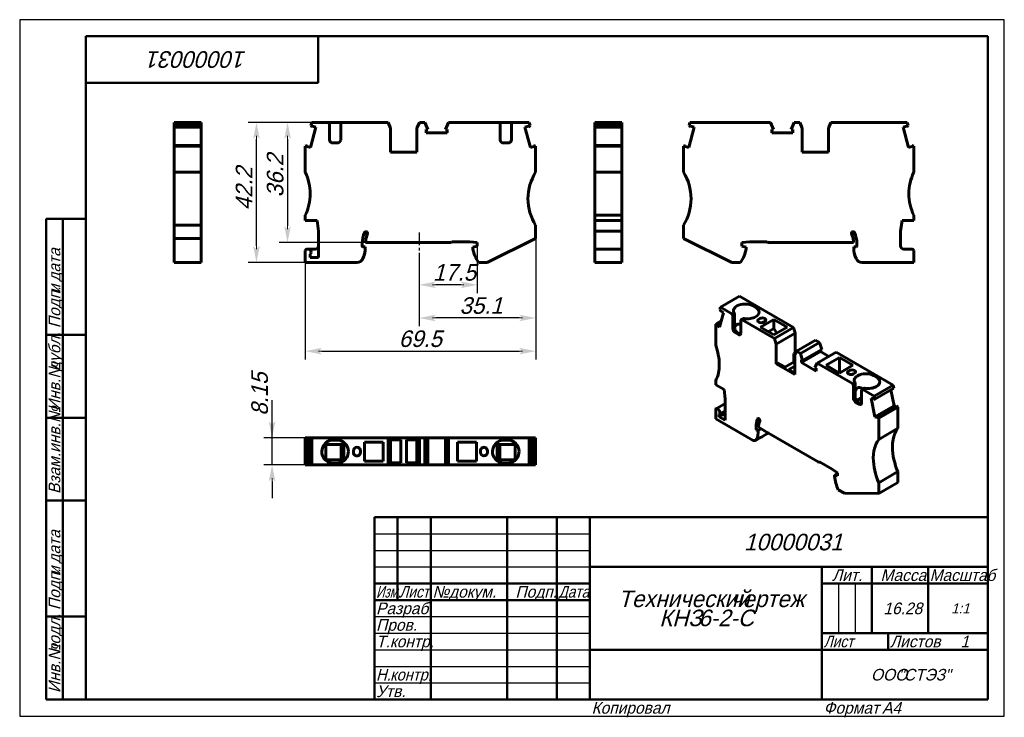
# Model space of a CAD drawing. Header units: millimetres. Extents: x 0 to 297, y 0 to 210.
import ezdxf

# ---------------------------------------------------------------- set-up
doc = ezdxf.new("R2010")
doc.units = ezdxf.units.MM
doc.linetypes.add('CENTER_per1_scale0.122441', pattern=[6.22, 3.8875, -0.7775, 0.7775, -0.7775])
doc.styles.add('TextStyle_1', font='T-FLEX Type A.TTF', dxfattribs={"oblique": 15, "height": 5})
doc.styles.add('TextStyle_2', font='T-FLEX Type A.TTF', dxfattribs={"oblique": 15, "height": 3.5})
doc.styles.add('TextStyle_3', font='T-FLEX Type A.TTF', dxfattribs={"width": 0.744064, "oblique": 15, "height": 3.5})
doc.styles.add('TextStyle_4', font='T-FLEX Type A.TTF', dxfattribs={"width": 0.883061, "oblique": 15, "height": 3.5})
doc.styles.add('TextStyle_5', font='T-FLEX Type A.TTF', dxfattribs={"width": 0.94413, "oblique": 15, "height": 3.5})
doc.styles.add('TextStyle_6', font='T-FLEX Type A.TTF', dxfattribs={"width": 0.98844, "oblique": 15, "height": 3.5})
doc.styles.add('TextStyle_7', font='T-FLEX Type A.TTF', dxfattribs={"oblique": 15, "height": 5})
doc.styles.add('TextStyle_8', font='T-FLEX Type A.TTF', dxfattribs={"oblique": 15, "height": 3})
doc.styles.add('TextStyle_9', font='T-FLEX Type A.TTF', dxfattribs={"oblique": 15, "height": 3.5})
doc.dimstyles.new('DIM_ST_1', dxfattribs={"dimtxt": 5, "dimasz": 5, "dimexe": 2.5, "dimexo": 0, "dimtad": 1, "dimrnd": 0.01, "dimdsep": 46, "dimtxsty": 'TextStyle_1', "dimblk": 'Arrow_3_C7_Status', "dimcen": 0.09, "dimclrd": 7, "dimclre": 7, "dimclrt": 7, "dimazin": 0, "dimtfac": 1, "dimtdec": 0, "dimtmove": 0, "dimatfit": 0, "dimldrblk": 'NONE', "dimfxl": 1, "dimtvp": 1, "dimtolj": 1, "dimarcsym": 0})

# ---------------------------------------------------------------- blocks, each defined once
blk = doc.blocks.new('Arrow_3_C7_Status')
at = {"color": 7, "linetype": 'Continuous', "lineweight": 0}
blk.add_line((-1, 0), (-0.8, 0), dxfattribs=at)
at = {"color": 7}
blk.add_solid([(-1, -0.2), (0, 0), (-0.8, 0), (-1, 0.2)], dxfattribs=at)
blk = doc.blocks.new('*D5')
at = {"color": 7, "lineweight": -2}
for p, q in [((155.64, 144.02), (155.64, 107.56)), ((86.14, 136.82), (86.14, 107.56)), ((91.14, 110.06), (150.64, 110.06))]:
    blk.add_line(p, q, dxfattribs=at)
at = {"layer": 'Defpoints', "color": 0}
for p in [(155.64, 144.02), (86.14, 136.82), (155.64, 110.06)]:
    blk.add_point(p, dxfattribs=at)
at = {"color": 7, "lineweight": -2, "xscale": 5, "yscale": 5, "zscale": 5}
for p, rotation in [((86.14, 110.06), 180), ((155.64, 110.06), 360)]:
    blk.add_blockref('Arrow_3_C7_Status', p, dxfattribs=dict(at, rotation=rotation))
blk = doc.blocks.new('_None')
blk = doc.blocks.new('*D6')
at = {"color": 7, "lineweight": -2}
for p, q in [((88.1, 179.02), (78.3, 179.02)), ((80.8, 174.02), (80.8, 147.82)), ((108.61, 142.82), (78.3, 142.82))]:
    blk.add_line(p, q, dxfattribs=at)
at = {"layer": 'Defpoints', "color": 0}
for p in [(88.1, 179.02), (80.8, 142.82), (108.61, 142.82)]:
    blk.add_point(p, dxfattribs=at)
at = {"color": 7, "lineweight": -2, "xscale": 5, "yscale": 5, "zscale": 5}
for p, rotation in [((80.8, 179.02), 90.00000000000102), ((80.8, 142.82), 270.000000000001)]:
    blk.add_blockref('Arrow_3_C7_Status', p, dxfattribs=dict(at, rotation=rotation))
blk = doc.blocks.new('*D7')
at = {"color": 7, "lineweight": -2}
for p, q in [((155.64, 144.02), (155.64, 117.56)), ((120.52, 139.66), (120.52, 117.56)), ((150.64, 120.06), (125.52, 120.06))]:
    blk.add_line(p, q, dxfattribs=at)
at = {"layer": 'Defpoints', "color": 0}
for p in [(155.64, 144.02), (120.52, 139.66), (120.52, 120.06)]:
    blk.add_point(p, dxfattribs=at)
at = {"color": 7, "lineweight": -2, "xscale": 5, "yscale": 5, "zscale": 5, "rotation": 180}
blk.add_blockref('Arrow_3_C7_Status', (120.52, 120.06), dxfattribs=at)
at = {"color": 7, "lineweight": -2, "xscale": 5, "yscale": 5, "zscale": 5}
blk.add_blockref('Arrow_3_C7_Status', (155.64, 120.06), dxfattribs=at)
blk = doc.blocks.new('*D8')
at = {"color": 7, "lineweight": -2}
for p, q in [((120.52, 139.66), (120.52, 127.56)), ((138.02, 142.02), (138.02, 127.56)), ((133.02, 130.06), (125.52, 130.06))]:
    blk.add_line(p, q, dxfattribs=at)
at = {"layer": 'Defpoints', "color": 0}
for p in [(120.52, 139.66), (138.02, 142.02), (120.52, 130.06)]:
    blk.add_point(p, dxfattribs=at)
at = {"color": 7, "lineweight": -2, "xscale": 5, "yscale": 5, "zscale": 5, "rotation": 180}
blk.add_blockref('Arrow_3_C7_Status', (120.52, 130.06), dxfattribs=at)
at = {"color": 7, "lineweight": -2, "xscale": 5, "yscale": 5, "zscale": 5}
blk.add_blockref('Arrow_3_C7_Status', (138.02, 130.06), dxfattribs=at)
blk = doc.blocks.new('*D9')
at = {"color": 7, "lineweight": -2}
for p, q in [((97.34, 179.02), (68.92, 179.02)), ((71.42, 141.82), (71.42, 174.02)), ((86.14, 136.82), (68.92, 136.82))]:
    blk.add_line(p, q, dxfattribs=at)
at = {"layer": 'Defpoints', "color": 0}
for p in [(71.42, 179.02), (97.34, 179.02), (86.14, 136.82)]:
    blk.add_point(p, dxfattribs=at)
at = {"color": 7, "lineweight": -2, "xscale": 5, "yscale": 5, "zscale": 5}
for p, rotation in [((71.42, 179.02), 90.0000000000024), ((71.42, 136.82), 270.0000000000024)]:
    blk.add_blockref('Arrow_3_C7_Status', p, dxfattribs=dict(at, rotation=rotation))
blk = doc.blocks.new('*D10')
at = {"color": 7, "lineweight": -2}
for p, q in [((76.12, 83.92), (76.12, 95.23)), ((76.12, 88.92), (76.12, 93.92)), ((88.1, 83.92), (73.62, 83.92)), ((76.12, 75.77), (76.12, 83.92)), ((88.1, 75.77), (73.62, 75.77)), ((76.12, 70.77), (76.12, 65.77))]:
    blk.add_line(p, q, dxfattribs=at)
at = {"layer": 'Defpoints', "color": 0}
for p in [(76.12, 83.92), (88.1, 83.92), (88.1, 75.77)]:
    blk.add_point(p, dxfattribs=at)
at = {"color": 7, "lineweight": -2, "xscale": 5, "yscale": 5, "zscale": 5}
for p, rotation in [((76.12, 83.92), 269.999999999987), ((76.12, 75.77), 89.99999999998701)]:
    blk.add_blockref('Arrow_3_C7_Status', p, dxfattribs=dict(at, rotation=rotation))
blk = doc.blocks.new('_FR1Страница_1')
at = {"color": 7, "linetype": 'Continuous', "lineweight": 25}
for p, q in [((0, 210), (0, 0)), ((297, 210), (0, 210)), ((297, 0), (297, 210)), ((107, 55), (172, 55)), ((107, 50), (172, 50)), ((107, 45), (172, 45)), ((247, 40), (247, 25)), ((252, 40), (252, 25)), ((107, 30), (172, 30)), ((107, 25), (172, 25)), ((107, 20), (172, 20)), ((242, 20), (292, 20)), ((262, 20), (262, 20)), ((107, 15), (172, 15)), ((107, 10), (172, 10)), ((0, 0), (297, 0))]:
    blk.add_line(p, q, dxfattribs=at)
at = {"color": 7, "linetype": 'Continuous', "lineweight": 50}
for p, q in [((20, 5), (20, 205)), ((20, 205), (292, 205)), ((90, 191), (90, 205)), ((292, 205), (292, 5)), ((20, 191), (90, 191)), ((8, 5), (8, 150)), ((8, 150), (20, 150)), ((13, 150), (13, 5)), ((8, 115), (20, 115)), ((8, 90), (20, 90)), ((20, 65), (8, 65)), ((107, 5), (107, 60)), ((107, 60), (292, 60)), ((114, 60), (114, 35)), ((124, 60), (124, 5)), ((147, 60), (147, 5)), ((162, 60), (162, 5)), ((172, 60), (172, 5)), ((172, 45), (292, 45)), ((242, 45), (242, 5)), ((257, 45), (257, 25)), ((274, 45), (274, 25)), ((107, 40), (172, 40)), ((242, 40), (292, 40)), ((107, 35), (172, 35)), ((8, 30), (20, 30)), ((242, 25), (292, 25)), ((262, 25), (262, 20)), ((172, 20), (292, 20)), ((20, 5), (8, 5)), ((292, 5), (20, 5))]:
    blk.add_line(p, q, dxfattribs=at)
at = {"color": 7, "oblique": 15}
for s, height, rotation, style, p in [('10000031', 5, 180, 'TextStyle_7', (68.52, 200.5)), ('дата', 3.5, 90, 'TextStyle_2', (12.25, 131.01)), ('Подп.', 3.5, 90, 'TextStyle_2', (12.25, 117)), ('и', 3.5, 90, 'TextStyle_2', (12.25, 127.51)), ('дубл.', 3.5, 90, 'TextStyle_2', (12.25, 104.01)), ('Инв.№', 3.5, 90, 'TextStyle_2', (12.25, 92)), ('Взам.инв.№', 3.5, 90, 'TextStyle_2', (12.25, 67)), ('дата', 3.5, 90, 'TextStyle_2', (12.25, 46.01)), ('Подп.', 3.5, 90, 'TextStyle_2', (12.25, 32)), ('и', 3.5, 90, 'TextStyle_2', (12.25, 42.51)), ('подл.', 3.5, 90, 'TextStyle_2', (12.25, 19.01)), ('Инв.№', 3.5, 90, 'TextStyle_2', (12.25, 7))]:
    blk.add_text(s, height=height, rotation=rotation, dxfattribs=dict(at, style=style)).set_placement(p)
for s, height, style, p in [('10000031', 5, 'TextStyle_7', (218.48, 50)), ('Лит.', 3.5, 'TextStyle_2', (245.03, 40.76)), ('Масса', 3.5, 'TextStyle_2', (259.65, 40.76)), ('№', 3.5, 'TextStyle_2', (124.5, 35.75)), ('Подп.', 3.5, 'TextStyle_2', (149.53, 35.75)), ('докум.', 3.5, 'TextStyle_2', (129.5, 35.75)), ('Технический', 5, 'TextStyle_7', (180.55, 32.88)), ('чертеж', 5, 'TextStyle_7', (214.51, 32.88)), ('Разраб.', 3.5, 'TextStyle_2', (107.5, 30.75)), ('16.28', 3.5, 'TextStyle_2', (260.53, 30.75)), ('1:1', 3, 'TextStyle_8', (280.99, 31)), ('КНЗ', 5, 'TextStyle_7', (192.93, 27.12)), ('6-2-С', 5, 'TextStyle_7', (204.72, 27.12)), ('Пров.', 3.5, 'TextStyle_2', (107.5, 25.75)), ('Т.контр.', 3.5, 'TextStyle_2', (107.5, 20.75)), ('Листов', 3.5, 'TextStyle_2', (262.5, 20.75)), ('1', 3.5, 'TextStyle_9', (283.78, 20.75)), ('ООО', 3.5, 'TextStyle_2', (256.78, 10.75)), ('"СТЭЗ"', 3.5, 'TextStyle_2', (265.03, 10.75)), ('Утв.', 3.5, 'TextStyle_2', (107.5, 5.75)), ('Копировал', 3.5, 'TextStyle_2', (172.5, 0.75)), ('Формат', 3.5, 'TextStyle_2', (242.5, 0.75)), ('A4', 3.5, 'TextStyle_2', (260.12, 0.75))]:
    blk.add_text(s, height=height, dxfattribs=dict(at, style=style)).set_placement(p)
for s, style, width, p in [('Масштаб', 'TextStyle_6', 0.98844, (274.5, 40.76)), ('Изм.', 'TextStyle_3', 0.744064, (107.5, 35.75)), ('Лист', 'TextStyle_4', 0.883061, (114.5, 35.75)), ('Дата', 'TextStyle_4', 0.883061, (162.5, 35.75)), ('Лист', 'TextStyle_4', 0.883061, (242.5, 20.75)), ('Н.', 'TextStyle_5', 0.94413, (107.5, 10.75)), ('контр.', 'TextStyle_5', 0.94413, (111.75, 10.75))]:
    blk.add_text(s, height=3.5, dxfattribs=dict(at, style=style, width=width)).set_placement(p)
blk = doc.blocks.new('Страница_1')
at = {"color": 7, "linetype": 'Continuous', "lineweight": 60}
for p, q in [((46.573, 178.061), (46.573, 179.024)), ((46.573, 179.024), (54.723, 179.024)), ((54.723, 178.061), (54.723, 179.024)), ((87.838, 178.061), (88.096, 179.024)), ((92.935, 179.024), (88.096, 179.024)), ((94.635, 179.024), (92.969, 179.024)), ((93.435, 173.824), (93.435, 178.524)), ((94.635, 179.024), (95.635, 179.024)), ((95.635, 179.024), (97.302, 179.024)), ((96.839, 178.585), (96.835, 178.524)), ((96.835, 178.524), (96.835, 173.824)), ((111.117, 179.024), (97.335, 179.024)), ((111.835, 177.324), (111.117, 179.024)), ((120.554, 179.024), (119.835, 177.324)), ((120.554, 179.024), (122.226, 179.024)), ((123.151, 176.919), (122.226, 179.024)), ((129.345, 179.024), (128.42, 176.919)), ((144.435, 179.024), (129.345, 179.024)), ((146.135, 179.024), (144.469, 179.024)), ((144.932, 178.585), (144.935, 178.524)), ((144.935, 178.524), (144.935, 173.824)), ((146.135, 179.024), (147.135, 179.024)), ((147.135, 179.024), (148.802, 179.024)), ((148.335, 173.824), (148.335, 178.524)), ((153.675, 179.024), (148.835, 179.024)), ((153.933, 178.061), (153.675, 179.024)), ((173.529, 179.023), (181.679, 179.023)), ((173.529, 178.06), (173.529, 179.023)), ((181.679, 178.06), (181.679, 179.023)), ((201.902, 178.06), (202.16, 179.023)), ((226.49, 179.023), (202.16, 179.023)), ((226.49, 179.023), (227.415, 176.918)), ((232.684, 176.918), (233.609, 179.023)), ((235.281, 179.023), (233.609, 179.023)), ((235.281, 179.023), (236, 177.323)), ((244, 177.323), (244.718, 179.023)), ((267.74, 179.023), (244.718, 179.023)), ((267.998, 178.06), (267.74, 179.023)), ((54.723, 178.061), (46.573, 178.061)), ((46.573, 178.061), (46.573, 177.629)), ((54.723, 177.629), (46.573, 177.629)), ((46.573, 177.615), (46.573, 177.622)), ((46.573, 177.615), (54.723, 177.615)), ((46.573, 172.052), (46.573, 177.615)), ((54.723, 178.061), (54.723, 177.629)), ((54.723, 177.622), (54.723, 177.615)), ((54.723, 177.615), (54.723, 172.052)), ((89.374, 177.615), (87.737, 171.505)), ((87.838, 178.061), (88.27, 177.629)), ((88.27, 177.629), (88.341, 177.892)), ((88.341, 177.892), (89.374, 177.615)), ((111.835, 170.024), (111.835, 177.324)), ((119.835, 177.324), (119.835, 170.024)), ((122.623, 176.919), (123.151, 176.919)), ((122.623, 175.849), (122.623, 176.919)), ((128.948, 175.849), (122.623, 175.849)), ((128.42, 176.919), (128.948, 176.919)), ((128.948, 176.919), (128.948, 175.849)), ((152.396, 177.615), (153.43, 177.892)), ((154.034, 171.505), (152.396, 177.615)), ((153.43, 177.892), (153.501, 177.629)), ((153.933, 178.061), (153.501, 177.629)), ((173.529, 178.06), (173.529, 177.628)), ((173.529, 178.06), (181.679, 178.06)), ((173.529, 177.628), (181.679, 177.628)), ((173.529, 177.614), (173.529, 177.621)), ((173.529, 172.051), (173.529, 177.614)), ((181.679, 177.614), (173.529, 177.614)), ((181.679, 178.06), (181.679, 177.628)), ((181.679, 177.621), (181.679, 177.614)), ((181.679, 177.614), (181.679, 172.051)), ((203.439, 177.614), (201.802, 171.504)), ((201.902, 178.06), (202.335, 177.628)), ((202.335, 177.628), (202.405, 177.891)), ((202.405, 177.891), (203.439, 177.614)), ((226.887, 176.918), (227.415, 176.918)), ((226.887, 175.848), (226.887, 176.918)), ((233.212, 175.848), (226.887, 175.848)), ((232.684, 176.918), (233.212, 176.918)), ((233.212, 176.918), (233.212, 175.848)), ((236, 177.323), (236, 170.023)), ((244, 170.023), (244, 177.323)), ((266.461, 177.614), (267.494, 177.891)), ((268.098, 171.504), (266.461, 177.614)), ((267.494, 177.891), (267.565, 177.628)), ((267.998, 178.06), (267.565, 177.628)), ((95.835, 172.824), (94.435, 172.824)), ((96.835, 173.824), (96.828, 173.702)), ((144.935, 173.824), (144.943, 173.702)), ((145.935, 172.824), (147.335, 172.824)), ((46.573, 171.874), (46.573, 172.045)), ((54.723, 172.045), (46.573, 172.045)), ((46.573, 171.874), (54.723, 171.874)), ((46.573, 164.024), (46.573, 171.874)), ((54.723, 171.874), (54.723, 172.045)), ((54.723, 164.024), (54.723, 171.874)), ((86.774, 172.045), (86.135, 171.874)), ((86.135, 171.874), (86.135, 164.024)), ((86.704, 171.782), (86.774, 172.045)), ((87.737, 171.505), (86.704, 171.782)), ((119.835, 170.024), (111.835, 170.024)), ((155.067, 171.782), (154.034, 171.505)), ((154.997, 172.045), (155.067, 171.782)), ((155.635, 171.874), (154.997, 172.045)), ((155.635, 164.024), (155.635, 171.874)), ((173.529, 172.044), (181.679, 172.044)), ((173.529, 171.873), (173.529, 172.044)), ((173.529, 171.873), (173.529, 164.023)), ((173.529, 171.873), (181.679, 171.873)), ((181.679, 172.044), (181.679, 171.873)), ((181.679, 171.873), (181.679, 164.023)), ((200.2, 171.873), (200.839, 172.044)), ((200.2, 164.023), (200.2, 171.873)), ((200.768, 171.781), (200.839, 172.044)), ((201.802, 171.504), (200.768, 171.781)), ((244, 170.023), (236, 170.023)), ((269.131, 171.781), (268.098, 171.504)), ((269.7, 171.873), (269.061, 172.044)), ((269.061, 172.044), (269.131, 171.781)), ((269.7, 171.873), (269.7, 164.023)), ((54.723, 164.024), (46.573, 164.024)), ((46.573, 164.024), (46.573, 156.024)), ((54.723, 164.024), (54.723, 156.024)), ((173.529, 164.023), (181.679, 164.023)), ((173.529, 157.523), (173.529, 164.023)), ((181.679, 157.523), (181.679, 164.023)), ((173.529, 151.023), (173.529, 157.523)), ((181.679, 151.023), (181.679, 157.523)), ((46.573, 156.024), (46.573, 148.024)), ((54.723, 156.024), (54.723, 148.024)), ((86.135, 151.024), (86.135, 149.424)), ((86.135, 149.424), (89.693, 149.424)), ((89.693, 149.424), (90.135, 146.278)), ((173.529, 151.023), (181.679, 151.023)), ((173.529, 151.023), (173.529, 149.423)), ((181.679, 149.423), (173.529, 149.423)), ((173.529, 146.277), (173.529, 149.423)), ((181.679, 151.023), (181.679, 149.423)), ((181.679, 149.423), (181.679, 146.277)), ((265.7, 146.277), (266.142, 149.423)), ((269.7, 149.423), (266.142, 149.423)), ((269.7, 151.023), (269.7, 149.423)), ((46.573, 144.024), (46.573, 148.024)), ((54.723, 148.024), (46.573, 148.024)), ((54.723, 144.024), (54.723, 148.024)), ((90.135, 138.324), (90.135, 146.278)), ((155.635, 144.024), (155.635, 148.024)), ((181.679, 146.277), (173.529, 146.277)), ((173.529, 146.277), (173.529, 141.823)), ((181.679, 140.83), (181.679, 146.277)), ((200.2, 144.023), (200.2, 148.023)), ((265.7, 146.277), (265.7, 141.823)), ((46.573, 136.824), (46.573, 144.024)), ((46.573, 144.024), (54.723, 144.024)), ((54.723, 136.824), (54.723, 144.024)), ((104.328, 142.831), (108.335, 142.831)), ((108.335, 142.824), (108.605, 142.824)), ((108.605, 142.824), (129.785, 142.824)), ((129.785, 142.824), (130.025, 142.824)), ((130.025, 142.831), (130.121, 142.831)), ((130.321, 143.031), (135.735, 143.031)), ((135.735, 143.031), (138.021, 142.831)), ((138.021, 142.831), (138.021, 142.024)), ((141.035, 136.824), (155.635, 144.024)), ((214.8, 136.823), (200.2, 144.023)), ((220.1, 143.031), (217.814, 142.831)), ((217.814, 142.023), (217.814, 142.831)), ((225.514, 143.031), (220.1, 143.031)), ((225.81, 142.831), (225.714, 142.831)), ((226.05, 142.823), (225.81, 142.823)), ((247.23, 142.823), (226.05, 142.823)), ((247.5, 142.823), (247.23, 142.823)), ((251.508, 142.831), (247.5, 142.831)), ((86.135, 140.324), (86.139, 140.385)), ((86.135, 140.324), (86.135, 136.824)), ((87.035, 140.824), (86.635, 140.824)), ((87.035, 140.824), (89.135, 140.824)), ((103.321, 142.531), (103.321, 141.671)), ((103.321, 141.671), (103.333, 141.605)), ((103.321, 141.671), (103.539, 141.472)), ((103.539, 141.472), (104.058, 141.517)), ((104.058, 141.517), (104.221, 141.531)), ((104.117, 139.768), (104.118, 139.777)), ((104.221, 141.531), (104.221, 140.975)), ((104.221, 140.975), (104.221, 140.975)), ((104.221, 140.975), (104.221, 140.975)), ((136.735, 141.376), (138.021, 141.72)), ((136.735, 141.014), (136.735, 141.376)), ((136.735, 140.924), (136.735, 141.014)), ((138.021, 141.72), (138.021, 142.024)), ((173.529, 140.823), (173.529, 141.823)), ((173.529, 140.384), (173.529, 140.823)), ((181.679, 140.823), (173.529, 140.823)), ((173.529, 140.323), (173.529, 140.384)), ((173.529, 140.323), (173.529, 136.823)), ((181.679, 140.384), (181.679, 140.823)), ((181.679, 140.323), (181.679, 140.384)), ((181.679, 140.323), (181.679, 136.823)), ((217.814, 141.719), (217.814, 142.023)), ((217.814, 141.719), (219.1, 141.375)), ((219.1, 141.375), (219.1, 141.013)), ((219.1, 141.013), (219.1, 140.923)), ((252.296, 141.471), (251.614, 141.531)), ((251.614, 141.531), (251.614, 141.367)), ((251.614, 141.367), (251.614, 140.974)), ((251.614, 140.974), (251.614, 140.974)), ((251.614, 140.974), (251.614, 140.974)), ((251.717, 139.776), (251.719, 139.767)), ((252.514, 141.67), (252.296, 141.471)), ((252.514, 141.67), (252.509, 141.628)), ((252.514, 142.531), (252.514, 141.67)), ((266.7, 140.823), (269.2, 140.823)), ((269.7, 140.323), (269.696, 140.384)), ((269.7, 140.323), (269.7, 136.823)), ((46.573, 136.824), (46.573, 136.824)), ((46.573, 136.824), (54.723, 136.824)), ((54.723, 136.824), (54.723, 136.824)), ((86.135, 136.824), (86.135, 136.824)), ((86.135, 136.824), (101.125, 136.824)), ((87.635, 139.253), (87.635, 138.324)), ((87.635, 138.324), (90.135, 138.324)), ((101.739, 136.831), (101.125, 136.831)), ((101.739, 136.831), (101.572, 136.83)), ((103.546, 137.974), (103.546, 137.974)), ((103.546, 137.974), (103.546, 137.974)), ((141.035, 136.824), (138.394, 136.824)), ((173.529, 136.823), (173.529, 136.823)), ((181.679, 136.823), (173.529, 136.823)), ((181.679, 136.823), (181.679, 136.823)), ((217.441, 136.823), (214.8, 136.823)), ((252.29, 137.973), (252.29, 137.973)), ((254.097, 136.831), (254.71, 136.825)), ((269.7, 136.823), (254.71, 136.823)), ((269.7, 136.823), (269.7, 136.823)), ((217.125, 126.61), (211.362, 123.283)), ((217.125, 126.61), (233.404, 117.212)), ((211.18, 122.602), (211.362, 123.283)), ((211.18, 122.602), (211.486, 122.072)), ((214.785, 121.307), (211.362, 123.283)), ((211.486, 122.072), (211.536, 122.258)), ((211.643, 122.163), (211.486, 122.072)), ((211.536, 122.258), (212.267, 121.61)), ((221.29, 123.675), (221.997, 123.267)), ((211.619, 119.194), (209.976, 118.245)), ((212.267, 121.61), (211.109, 117.29)), ((215.138, 116.857), (215.138, 120.695)), ((215.642, 120.986), (215.642, 117.148)), ((217.545, 119.355), (217.542, 119.307)), ((217.542, 119.307), (217.542, 115.469)), ((218.192, 119.851), (217.646, 119.536)), ((227.641, 113.885), (217.896, 119.511)), ((223.27, 119.878), (222.916, 119.674)), ((227.442, 119.593), (223.411, 117.266)), ((224.401, 118.817), (224.755, 119.021)), ((231.472, 117.266), (227.442, 119.593)), ((227.442, 119.593), (227.442, 116.904)), ((210.428, 118.124), (209.976, 118.245)), ((209.976, 118.245), (209.976, 111.836)), ((211.448, 118.556), (210.378, 117.938)), ((210.378, 117.938), (210.428, 118.124)), ((211.109, 117.29), (210.378, 117.938)), ((211.498, 118.742), (210.428, 118.124)), ((216.203, 115.839), (216.34, 115.755)), ((223.411, 117.266), (227.442, 114.939)), ((225.74, 115.921), (227.442, 116.904)), ((227.442, 114.939), (231.472, 117.266)), ((227.442, 116.904), (228.367, 115.473)), ((227.641, 113.885), (233.404, 117.212)), ((233.912, 115.531), (233.404, 117.212)), ((216.835, 115.061), (215.845, 115.633)), ((217.047, 115.347), (216.34, 115.755)), ((216.977, 115.388), (217.542, 115.714)), ((217.193, 115.267), (217.047, 115.347)), ((217.542, 115.469), (217.537, 115.373)), ((228.149, 112.203), (227.641, 113.885)), ((233.912, 115.531), (228.149, 112.203)), ((233.912, 109.57), (233.912, 115.531)), ((240.077, 113.359), (234.314, 110.032)), ((240.077, 113.359), (241.259, 112.677)), ((228.149, 106.243), (228.149, 112.203)), ((234.314, 110.032), (233.806, 108.937)), ((234.314, 110.032), (235.496, 109.35)), ((235.496, 109.35), (241.259, 112.677)), ((241.54, 109.922), (235.777, 106.595)), ((241.913, 110.58), (236.15, 107.253)), ((241.913, 110.58), (241.259, 112.677)), ((241.54, 110.365), (241.54, 109.922)), ((241.54, 109.922), (244.048, 108.474)), ((233.806, 106.937), (230.783, 105.192)), ((233.505, 109.335), (233.912, 109.57)), ((233.505, 106.763), (233.505, 109.335)), ((233.505, 109.335), (233.888, 109.114)), ((233.806, 108.937), (233.806, 102.977)), ((233.912, 109.57), (234.06, 109.485)), ((236.15, 107.253), (235.496, 109.35)), ((235.777, 107.469), (236.15, 107.253)), ((235.777, 106.595), (235.777, 107.469)), ((246.293, 109.77), (240.53, 106.443)), ((243.281, 105.794), (247.312, 108.121)), ((246.293, 109.77), (263.497, 99.838)), ((247.312, 108.121), (247.312, 103.467)), ((247.312, 108.121), (251.342, 105.794)), ((228.149, 106.243), (228.556, 106.478)), ((233.806, 102.977), (228.149, 106.243)), ((230.783, 105.192), (228.556, 106.478)), ((231.985, 104.498), (233.806, 105.549)), ((233.806, 103.446), (231.985, 104.498)), ((240.249, 104.013), (235.777, 106.595)), ((240.53, 106.443), (239.876, 105.102)), ((239.876, 105.102), (240.249, 104.886)), ((240.249, 104.886), (240.249, 104.013)), ((251.201, 100.282), (240.53, 106.443)), ((247.312, 103.467), (243.281, 105.794)), ((251.342, 105.794), (247.312, 103.467)), ((249.999, 104.038), (250.352, 104.242)), ((209.976, 101.221), (209.976, 99.915)), ((251.837, 103.385), (251.484, 103.181)), ((257.706, 102.65), (258.413, 102.242)), ((209.976, 99.915), (212.492, 98.463)), ((212.492, 98.463), (212.805, 95.713)), ((251.552, 99.721), (251.554, 99.67)), ((251.554, 99.67), (251.554, 95.833)), ((252.058, 99.961), (252.056, 100.013)), ((252.058, 96.123), (252.058, 99.961)), ((253.958, 94.444), (253.958, 98.282)), ((254.606, 98.825), (254.062, 98.511)), ((257.734, 96.51), (254.312, 98.486)), ((257.734, 96.51), (263.497, 99.838)), ((263.68, 98.946), (257.917, 95.619)), ((262.756, 98.413), (263.75, 93.552)), ((263.68, 98.946), (263.497, 99.838)), ((212.805, 89.219), (212.805, 95.713)), ((251.554, 95.833), (251.56, 95.73)), ((252.061, 96.02), (252.058, 96.123)), ((252.332, 95.139), (253.958, 96.077)), ((252.401, 95.022), (253.958, 95.921)), ((256.83, 95.882), (257.561, 95.686)), ((257.988, 90.225), (256.83, 95.882)), ((257.561, 95.686), (257.611, 95.442)), ((257.917, 95.619), (257.611, 95.442)), ((257.917, 95.619), (257.734, 96.51)), ((209.976, 92.485), (209.979, 92.533)), ((209.976, 92.485), (209.976, 89.627)), ((212.805, 94.287), (210.08, 92.714)), ((210.613, 92.526), (210.33, 92.689)), ((252.261, 94.608), (253.251, 94.036)), ((252.619, 94.814), (252.756, 94.73)), ((252.756, 94.73), (253.463, 94.322)), ((253.958, 94.72), (253.366, 94.378)), ((253.609, 94.243), (253.463, 94.322)), ((263.75, 93.552), (257.988, 90.225)), ((264.431, 93.6), (258.669, 90.273)), ((259.12, 89.872), (264.883, 93.199)), ((263.75, 93.552), (264.159, 93.443)), ((264.883, 93.199), (264.431, 93.6)), ((264.883, 86.79), (264.883, 93.199)), ((209.976, 89.627), (220.576, 83.508)), ((211.037, 90.24), (212.805, 91.26)), ((211.037, 90.998), (211.037, 90.24)), ((211.037, 90.24), (212.805, 89.219)), ((211.063, 91.011), (212.805, 92.017)), ((258.718, 90.029), (257.988, 90.225)), ((259.12, 89.872), (258.669, 90.273)), ((258.669, 90.273), (258.718, 90.029)), ((259.12, 83.463), (259.12, 89.872)), ((222.129, 87.271), (222.129, 86.569)), ((222.129, 86.569), (222.282, 86.317)), ((222.282, 86.317), (222.65, 86.142)), ((222.65, 86.142), (222.765, 86.087)), ((222.765, 86.087), (223.684, 86.618)), ((222.84, 87.105), (225.674, 85.469)), ((264.883, 86.79), (259.12, 83.463)), ((86.135, 83.917), (86.774, 83.917)), ((86.135, 83.917), (86.135, 75.767)), ((86.774, 83.917), (86.774, 75.767)), ((86.781, 83.917), (87.737, 83.917)), ((87.737, 83.917), (87.737, 75.767)), ((87.737, 83.917), (87.831, 83.917)), ((87.838, 83.917), (87.838, 75.767)), ((87.838, 83.917), (88.096, 83.917)), ((88.096, 83.917), (88.096, 75.767)), ((88.096, 83.917), (111.117, 83.917)), ((94.635, 83.267), (95.635, 83.267)), ((111.835, 83.917), (111.117, 83.917)), ((111.117, 75.767), (111.117, 83.917)), ((111.835, 83.917), (111.835, 75.767)), ((111.835, 83.917), (119.835, 83.917)), ((111.835, 83.342), (114.985, 83.342)), ((114.985, 83.342), (114.985, 76.342)), ((116.685, 76.342), (116.685, 83.342)), ((116.685, 83.342), (119.835, 83.342)), ((119.835, 83.917), (119.835, 75.767)), ((120.554, 83.917), (119.835, 83.917)), ((120.554, 83.917), (122.226, 83.917)), ((120.554, 83.917), (120.554, 75.767)), ((122.226, 75.767), (122.226, 83.917)), ((123.151, 83.917), (122.226, 83.917)), ((123.151, 83.917), (123.151, 75.767)), ((123.158, 83.917), (128.413, 83.917)), ((129.345, 83.917), (128.42, 83.917)), ((128.42, 83.917), (128.42, 75.767)), ((129.345, 83.917), (129.345, 75.767)), ((129.345, 83.917), (153.675, 83.917)), ((146.135, 83.267), (147.135, 83.267)), ((153.675, 75.767), (153.675, 83.917)), ((153.933, 83.917), (153.675, 83.917)), ((153.933, 83.917), (153.933, 75.767)), ((153.94, 83.917), (154.034, 83.917)), ((154.034, 83.917), (154.99, 83.917)), ((154.034, 83.917), (154.034, 75.767)), ((154.997, 83.917), (154.997, 75.767)), ((155.635, 83.917), (154.997, 83.917)), ((155.635, 75.767), (155.635, 83.917)), ((221.01, 83.263), (220.576, 83.514)), ((222.765, 86.087), (222.765, 85.633)), ((225.674, 85.463), (225.865, 85.353)), ((225.865, 85.353), (240.842, 76.706)), ((97.368, 81.867), (91.835, 81.867)), ((92.335, 77.267), (92.335, 81.867)), ((96.935, 81.867), (96.935, 77.267)), ((97.368, 81.867), (97.589, 81.867)), ((97.502, 81.867), (97.844, 82.482)), ((97.735, 81.867), (97.589, 81.867)), ((97.735, 77.267), (97.735, 81.867)), ((103.985, 82.617), (103.985, 76.917)), ((109.685, 82.617), (103.985, 82.617)), ((109.685, 76.917), (109.685, 82.617)), ((132.085, 76.917), (132.085, 82.617)), ((132.085, 82.617), (137.785, 82.617)), ((137.785, 82.617), (137.785, 76.917)), ((144.269, 81.867), (143.927, 82.482)), ((144.035, 77.267), (144.035, 81.867)), ((144.035, 81.867), (144.182, 81.867)), ((144.403, 81.867), (144.182, 81.867)), ((144.403, 81.867), (149.935, 81.867)), ((144.835, 81.867), (144.835, 77.267)), ((149.435, 77.267), (149.435, 81.867)), ((97.368, 77.267), (92.186, 77.267)), ((97.589, 77.111), (97.368, 77.267)), ((97.589, 77.267), (97.589, 77.111)), ((97.735, 77.267), (97.589, 77.267)), ((100.685, 80.017), (100.685, 79.517)), ((102.785, 79.517), (102.785, 80.017)), ((138.985, 79.517), (138.985, 80.017)), ((141.085, 80.017), (141.085, 79.517)), ((144.035, 77.267), (144.182, 77.267)), ((144.182, 77.111), (144.403, 77.267)), ((144.182, 77.267), (144.182, 77.111)), ((144.403, 77.267), (149.585, 77.267)), ((86.774, 75.767), (86.135, 75.767)), ((87.737, 75.767), (86.781, 75.767)), ((87.831, 75.767), (87.737, 75.767)), ((87.838, 75.767), (88.096, 75.767)), ((92.935, 75.767), (88.096, 75.767)), ((92.935, 75.767), (93.435, 75.767)), ((93.435, 75.767), (93.435, 76.479)), ((94.435, 75.767), (93.435, 75.767)), ((94.435, 76.272), (94.635, 76.267)), ((95.835, 75.767), (94.435, 75.767)), ((95.635, 76.267), (94.635, 76.267)), ((95.835, 76.272), (95.635, 76.267)), ((96.828, 75.767), (95.835, 75.767)), ((96.828, 76.476), (96.835, 76.479)), ((96.829, 75.767), (96.828, 75.767)), ((96.835, 76.479), (96.839, 76.48)), ((96.835, 76.479), (96.835, 75.767)), ((97.335, 75.767), (96.839, 75.767)), ((111.117, 75.767), (97.335, 75.767)), ((97.589, 77.111), (97.688, 76.932)), ((103.985, 76.917), (109.685, 76.917)), ((111.835, 75.767), (111.117, 75.767)), ((114.985, 76.342), (111.835, 76.342)), ((119.835, 75.767), (111.835, 75.767)), ((119.835, 76.342), (116.685, 76.342)), ((120.554, 75.767), (119.835, 75.767)), ((120.554, 75.767), (122.226, 75.767)), ((123.151, 75.767), (122.226, 75.767)), ((128.413, 75.767), (123.158, 75.767)), ((129.345, 75.767), (128.42, 75.767)), ((144.435, 75.767), (129.345, 75.767)), ((137.785, 76.917), (132.085, 76.917)), ((144.182, 77.111), (144.083, 76.932)), ((144.435, 75.767), (144.932, 75.767)), ((144.935, 76.479), (144.932, 76.48)), ((144.932, 75.767), (144.935, 75.767)), ((144.943, 76.476), (144.935, 76.479)), ((144.935, 76.479), (144.935, 75.767)), ((144.942, 75.767), (144.943, 75.767)), ((144.943, 75.767), (145.935, 75.767)), ((145.935, 76.272), (146.135, 76.267)), ((145.935, 75.767), (147.335, 75.767)), ((146.135, 76.267), (147.135, 76.267)), ((147.335, 76.272), (147.135, 76.267)), ((147.335, 75.767), (148.335, 75.767)), ((148.335, 75.767), (148.335, 76.479)), ((148.835, 75.767), (148.335, 75.767)), ((153.675, 75.767), (148.835, 75.767)), ((153.933, 75.767), (153.675, 75.767)), ((154.034, 75.767), (153.94, 75.767)), ((154.99, 75.767), (154.034, 75.767)), ((155.635, 75.767), (154.997, 75.767)), ((240.842, 76.706), (241.011, 76.608)), ((241.011, 76.614), (241.079, 76.575)), ((241.179, 76.565), (241.279, 76.623)), ((241.221, 76.657), (245.049, 74.446)), ((245.049, 74.446), (246.665, 73.35)), ((245.756, 72.686), (246.665, 73.211)), ((245.756, 72.686), (246.665, 72.443)), ((245.756, 72.391), (245.756, 72.686)), ((245.756, 72.317), (245.756, 72.391)), ((246.665, 73.35), (246.665, 72.691)), ((246.665, 72.443), (246.665, 72.691)), ((264.883, 73.726), (259.12, 70.399)), ((264.883, 70.46), (264.883, 73.726)), ((259.12, 67.133), (264.883, 70.46)), ((259.12, 67.133), (259.12, 70.399)), ((248.797, 67.214), (246.929, 68.293)), ((248.797, 67.214), (259.12, 67.133))]:
    blk.add_line(p, q, dxfattribs=at)
at = {"color": 7, "linetype": 'CENTER_per1_scale0.122441', "lineweight": 25}
blk.add_line((120.521, 145.884), (120.521, 139.664), dxfattribs=at)
blk.add_line((120.521, 145.884), (120.521, 139.664), dxfattribs=at)
at = {"color": 7, "lineweight": 60, "flags": 128}
for points in [[(251.615, 140.85), (251.614, 140.919), (251.614, 140.974)], [(103.546, 137.974), (103.61, 138.114), (103.659, 138.225)], [(216.34, 123.675), (216.034, 123.473), (215.777, 123.249), (215.573, 123.008), (215.427, 122.753), (215.341, 122.489), (215.315, 122.221), (215.352, 121.954), (215.45, 121.691)], [(221.29, 123.675), (220.76, 123.926), (220.155, 124.113), (219.498, 124.228), (218.815, 124.267), (218.132, 124.228), (217.476, 124.113), (216.871, 123.926), (216.34, 123.675)], [(221.997, 123.267), (222.432, 122.961), (222.756, 122.611), (222.955, 122.232), (223.022, 121.838), (222.955, 121.444), (222.756, 121.065), (222.432, 120.715), (221.997, 120.409)], [(214.785, 121.307), (214.92, 121.198), (215.035, 121.043), (215.111, 120.867), (215.138, 120.695)], [(215.45, 121.691), (215.511, 121.552), (215.574, 121.372), (215.602, 121.273), (215.623, 121.173), (215.637, 121.075), (215.642, 120.986)], [(217.896, 119.511), (217.771, 119.557), (217.662, 119.544), (217.583, 119.473), (217.545, 119.355)], [(218.195, 119.846), (218.223, 119.866), (218.381, 119.904), (218.561, 119.895)], [(221.997, 120.409), (221.647, 120.232), (221.26, 120.084), (220.842, 119.966), (220.4, 119.882), (219.944, 119.832), (219.479, 119.817), (219.016, 119.839), (218.561, 119.895)], [(224.401, 118.817), (224.061, 118.686), (223.659, 118.639), (223.257, 118.686), (222.916, 118.817), (222.689, 119.014), (222.609, 119.246), (222.689, 119.478), (222.916, 119.674)], [(223.27, 119.878), (223.611, 120.01), (224.012, 120.056), (224.414, 120.01), (224.755, 119.878), (224.983, 119.682), (225.062, 119.45), (224.983, 119.218), (224.755, 119.021)], [(215.845, 115.633), (215.575, 115.851), (215.345, 116.16), (215.192, 116.514), (215.138, 116.857)], [(215.642, 117.136), (215.724, 117.352), (215.904, 117.676), (216.111, 117.926), (216.34, 118.101)], [(215.642, 117.148), (215.651, 116.976), (215.677, 116.791), (215.784, 116.412), (215.962, 116.076), (216.076, 115.942), (216.203, 115.839)], [(216.34, 118.101), (216.545, 118.191), (216.766, 118.232), (217.002, 118.224), (217.25, 118.165), (217.542, 118.034)], [(217.537, 115.373), (217.461, 115.136), (217.304, 114.995), (217.086, 114.969), (216.835, 115.061)], [(217.193, 115.267), (217.472, 115.191), (217.479, 115.193)], [(249.999, 104.038), (249.771, 103.842), (249.691, 103.61), (249.771, 103.378), (249.999, 103.181), (250.339, 103.05), (250.741, 103.003), (251.143, 103.05), (251.484, 103.181)], [(251.837, 103.385), (252.065, 103.582), (252.145, 103.814), (252.065, 104.046), (251.837, 104.242), (251.496, 104.374), (251.095, 104.42), (250.693, 104.374), (250.352, 104.242)], [(252.756, 102.65), (252.45, 102.448), (252.193, 102.225), (251.989, 101.983), (251.843, 101.728), (251.757, 101.465), (251.731, 101.197), (251.768, 100.929), (251.866, 100.666)], [(257.706, 102.65), (257.176, 102.902), (256.571, 103.088), (255.914, 103.203), (255.231, 103.242), (254.548, 103.203), (253.892, 103.088), (253.287, 102.902), (252.756, 102.65)], [(258.413, 102.242), (258.848, 101.936), (259.172, 101.586), (259.371, 101.207), (259.438, 100.813), (259.371, 100.419), (259.172, 100.04), (258.848, 99.691), (258.413, 99.384)], [(251.201, 100.282), (251.326, 100.184), (251.435, 100.045), (251.514, 99.884), (251.552, 99.721)], [(252.756, 98.978), (252.488, 98.764), (252.252, 98.445), (252.058, 98.028)], [(254.324, 98.662), (254.059, 98.859), (253.696, 99.032), (253.354, 99.108), (253.039, 99.088), (252.756, 98.978)], [(254.312, 98.486), (254.177, 98.533), (254.062, 98.511), (253.985, 98.423), (253.958, 98.282)], [(254.977, 98.87), (254.783, 98.878), (254.617, 98.831), (254.607, 98.824)], [(258.413, 99.384), (258.063, 99.207), (257.676, 99.059), (257.258, 98.942), (256.816, 98.857), (256.36, 98.807), (255.895, 98.793), (255.432, 98.814), (254.977, 98.87)], [(251.56, 95.73), (251.636, 95.405), (251.793, 95.083), (252.011, 94.805), (252.261, 94.608)], [(252.619, 94.814), (252.395, 95.029), (252.223, 95.331), (252.111, 95.678), (252.061, 96.02)], [(209.979, 92.533), (210.017, 92.652), (210.096, 92.722), (210.205, 92.735), (210.33, 92.689)], [(211.249, 91.423), (211.201, 91.733), (211.063, 92.051), (210.856, 92.329), (210.613, 92.526)], [(253.251, 94.036), (253.522, 93.942), (253.751, 93.987), (253.905, 94.163), (253.958, 94.444)], [(253.905, 94.167), (253.76, 94.185), (253.609, 94.243)], [(211.037, 90.998), (211.127, 91.061), (211.194, 91.155), (211.235, 91.278), (211.249, 91.423)], [(223.245, 88.953), (223.273, 89.088), (223.25, 89.256), (223.175, 89.436), (223.121, 89.52), (223.059, 89.596), (222.991, 89.66), (222.92, 89.709), (222.782, 89.756), (222.669, 89.733), (222.594, 89.648)], [(264.883, 86.79), (264.393, 86.074), (263.986, 85.262), (263.666, 84.36), (263.435, 83.377), (263.295, 82.321), (263.249, 81.202)], [(222.287, 83.459), (222.069, 83.201), (221.765, 83.08), (221.403, 83.099), (221.01, 83.263)], [(222.287, 83.459), (222.515, 83.985), (222.671, 84.58), (222.765, 85.633)], [(259.12, 83.463), (258.63, 82.747), (258.223, 81.935), (257.903, 81.033), (257.672, 80.05), (257.532, 78.994), (257.486, 77.874)]]:
    blk.add_lwpolyline(points, dxfattribs=at)
at = {"color": 7, "linetype": 'Continuous', "lineweight": 60}
for centre, radius, start, end in [((92.935, 178.524), 0.5, 0, 90), ((97.335, 178.524), 0.5, 90, 173), ((144.435, 178.524), 0.5, 7, 90), ((148.835, 178.524), 0.5, 90, 180), ((94.435, 173.824), 1, 180, 270), ((95.835, 173.824), 1, 270, 353), ((145.935, 173.824), 1, 187, 270), ((147.335, 173.824), 1, 270, 0.00001), ((72.617, 157.524), 15, 360, 25.67929), ((168.324, 156.024), 15, 147.76905, 180), ((187.511, 156.023), 15, 0, 32.23095), ((283.218, 157.523), 15, 154.32071, 180), ((72.617, 157.524), 15, 334.32071, 360), ((283.218, 157.523), 15, 180, 205.67929), ((168.324, 156.024), 15, 180, 212.23095), ((187.511, 156.023), 15, 327.76905, 0), ((111.628, 142.53), 8.306, 157.03066, 179.99184), ((104.44, 145.576), 0.5, 337.02176, 157.02176), ((251.395, 145.576), 0.5, 22.97824, 202.97824), ((244.208, 142.529), 8.306, 0.0083, 22.96932), ((111.621, 142.531), 7.3, 173.24367, 177.64472), ((111.621, 142.531), 7.3, 157.02176, 173.24367), ((130.121, 143.031), 0.2, 270, 359.99998), ((225.714, 143.031), 0.2, 180.00002, 270), ((244.214, 142.531), 7.3, 6.75633, 22.97824), ((244.214, 142.531), 7.3, 2.35528, 6.75633), ((86.635, 140.324), 0.5, 90, 173), ((87.035, 139.924), 0.9, 0.00001, 90), ((87.035, 139.924), 0.9, 311.81031, 360), ((89.135, 141.824), 1, 270, 359.99999), ((103.507, 141.716), 0.2, 205.42066, 211.30226), ((103.537, 141.659), 0.2, 212.67818, 227.29235), ((97.219, 140.976), 7.002, 334.61797, 359.99587), ((97.219, 140.975), 7.002, 342.60158, 348.77053), ((97.219, 140.976), 7.002, 348.94481, 359.99497), ((97.262, 141.065), 6.976, 349.32335, 349.69082), ((146.129, 142.339), 9.5, 188.5682, 215.49032), ((209.706, 142.339), 9.5, 324.50968, 351.4318), ((258.616, 140.975), 7.002, 180.00428, 205.38151), ((258.587, 141.005), 6.978, 189.81575, 191.30149), ((258.591, 140.982), 6.978, 191.36035, 198.08213), ((266.7, 141.823), 1, 180, 270), ((269.2, 140.323), 0.5, 7, 90), ((56.959, 794.975), 659.657, 273.869824, 273.878049), ((101.741, 138.828), 1.996, 269.93068, 334.6838), ((101.744, 138.832), 1.996, 288.17969, 310.93159), ((101.801, 138.782), 1.922, 310.55007, 335.14978), ((97.239, 140.955), 6.976, 336.41599, 341.67879), ((258.605, 140.94), 6.978, 198.38863, 203.44793), ((254.094, 138.827), 1.996, 205.3162, 270.06932), ((254.494, 862.845), 726.017, 269.981668, 269.994526), ((255.3, 862.84), 726.017, 269.959753, 270.040247), ((259.323, 862.839), 726.017, 269.877297, 270.122703), ((192.15, 105.628), 18.876, 0.89686, 19.19941), ((201.168, 105.652), 9.86, 333.30003, 1.58211), ((250.158, 99.815), 1.908, 5.95547, 26.50906), ((227.81, 87.392), 5.682, 156.60939, 181.21967), ((227.339, 87.114), 4.488, 155.80192, 174.50417), ((94.635, 79.767), 3.5, 90, 180), ((95.635, 79.767), 3.5, 0, 90), ((146.135, 79.767), 3.5, 90, 180), ((147.135, 79.767), 3.5, 360, 90), ((-1187.619, 2530.733), 2824.472, 299.938724, 300.028501), ((101.735, 80.017), 1.05, 0.00001, 180), ((140.035, 80.017), 1.05, 0, 180.00001), ((283.21, 81.649), 19.966, 181.28486, 203.38064), ((94.635, 79.767), 3.5, 180, 240.94072), ((95.635, 79.767), 3.5, 299.05928, 0), ((101.735, 79.517), 1.05, 180, 0.00001), ((140.035, 79.517), 1.05, 180, 0), ((146.135, 79.767), 3.5, 180, 240.94072), ((147.135, 79.767), 3.5, 299.05928, 360), ((277.447, 78.322), 19.966, 181.28486, 203.38064), ((94.635, 79.767), 3.5, 240.94072, 249.94896), ((94.635, 79.767), 3.5, 249.94896, 266.72417), ((95.635, 79.767), 3.5, 273.27583, 289.92121), ((95.635, 79.767), 3.5, 290.11601, 299.05928), ((146.136, 79.767), 3.5, 240.94077, 249.88395), ((146.135, 79.767), 3.5, 250.0788, 266.72417), ((147.135, 79.767), 3.5, 273.27584, 290.05103), ((147.135, 79.767), 3.5, 290.05104, 299.05928), ((259.529, 74.148), 13.894, 187.57157, 204.9258)]:
    blk.add_arc(centre, radius, start, end, dxfattribs=at)
for centre, major_axis, start_param, end_param in [((227.998, 83.883), (-3.65, 6.322), 0.667478, 0.7442907), ((241.079, 76.738), (-0.1, 0.173), 2.3561945, 3.9269908)]:
    blk.add_ellipse(centre, major_axis=major_axis, ratio=0.5773503, start_param=start_param, end_param=end_param, dxfattribs=at)
blk.add_blockref('_FR1Страница_1', (0, 0))
at = {"color": 7, "style": 'TextStyle_1', "oblique": 15}
for s, p in [('36.2', (79.545, 156.474)), ('42.2', (70.165, 152.566)), ('8.15', (74.865, 90.587))]:
    blk.add_text(s, height=5, rotation=90, dxfattribs=at).set_placement(p)
for s, p in [('17.5', (124.626, 131.314)), ('35.1', (132.678, 121.314)), ('69.5', (114.335, 111.314))]:
    blk.add_text(s, height=5, dxfattribs=at).set_placement(p)
for base, p1, p2, angle, picture, middle in [((71.415, 179.024), (86.135, 136.824), (97.335, 179.024), 90, '*D9', (71.415, 157.924)), ((80.795, 142.824), (88.096, 179.024), (108.605, 142.824), 270, '*D6', (80.795, 161.654)), ((120.521, 120.064), (155.635, 144.024), (120.521, 139.664), 180, '*D7', (137.145, 120.064)), ((120.521, 130.064), (138.021, 142.024), (120.521, 139.664), 180, '*D8', (129.271, 130.064)), ((76.115, 83.917), (88.096, 75.767), (88.096, 83.917), 90, '*D10', (76.115, 95.232))]:
    dim = blk.add_linear_dim(base=base, p1=p1, p2=p2, angle=angle, text=' ', dimstyle='DIM_ST_1')
    dim.commit()
    dim.dimension.update_dxf_attribs({"geometry": picture, "text_midpoint": middle, "dimtype": 160})
dim = blk.add_linear_dim(base=(155.635, 110.064), p1=(86.135, 136.824), p2=(155.635, 144.024), text=' ', dimstyle='DIM_ST_1')
dim.commit()
dim.dimension.update_dxf_attribs({"geometry": '*D5', "text_midpoint": (119.515, 110.064), "dimtype": 160})

msp = doc.modelspace()

# ---------------------------------------------------------------- block references
msp.add_blockref('Страница_1', (0, 0))

doc.saveas('drawing.dxf')
